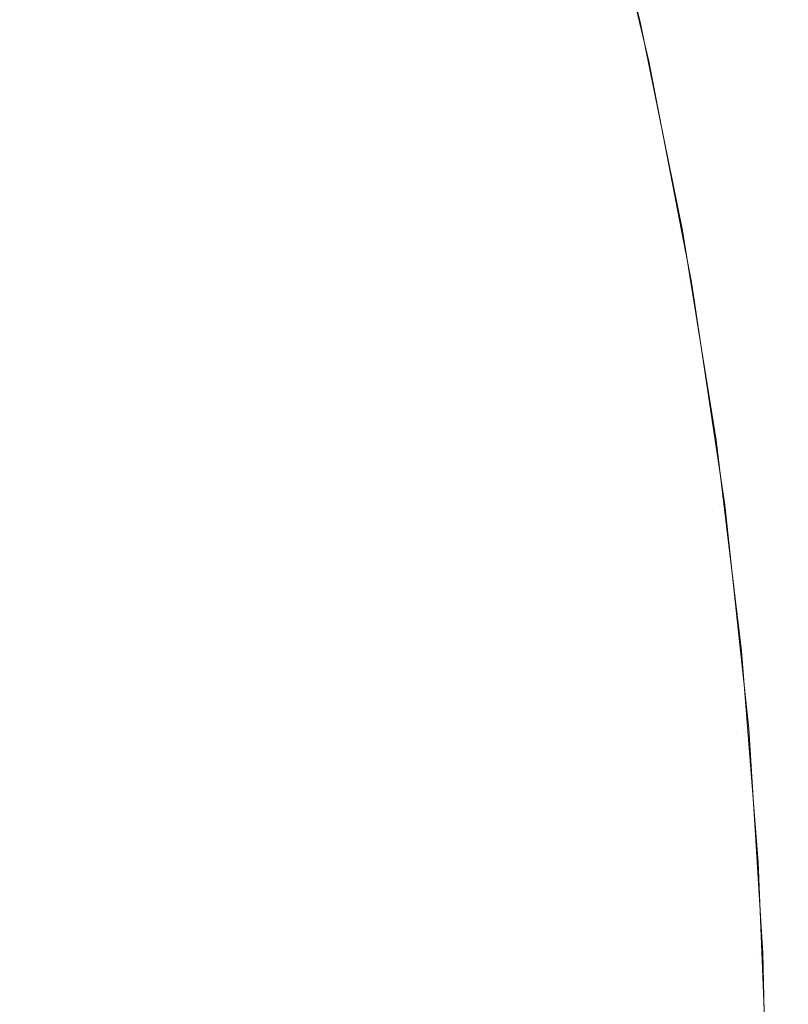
# Model space of a CAD drawing. Header units: centimetres. Extents: x -25.8 to 27.5, y 33.3 to 35.1.
# Tile 169 of 256: x -7.9071 to -7.8926, y 35.0434 to 35.062. Entities that reach past the tile are written whole.
import ezdxf

# ---------------------------------------------------------------- set-up
doc = ezdxf.new("R2010")
doc.units = ezdxf.units.CM
doc.header["$LTSCALE"] = 2.54
doc.layers.add('Lucido design-1', color=7, linetype='Continuous')

# ---------------------------------------------------------------- blocks, each defined once
blk = doc.blocks.new('Gruppo-6-1')
at = {"color": 7, "linetype": 'Continuous', "lineweight": 9}
for points, invisible_edges in [([(-7.896187, 35.06531, 329.886121), (-7.896322, 35.065825, 330.086121), (-7.895367, 35.061922, 330.086121)], 9), ([(-7.896322, 35.065825, 330.086121), (-7.896229, 35.065825, 330.090508), (-7.895275, 35.061922, 330.090468), (-7.895367, 35.061922, 330.086121)], 7), ([(-7.896187, 35.06531, 305.919358), (-7.896322, 35.065825, 306.119358), (-7.895367, 35.061922, 306.119358)], 9), ([(-7.896322, 35.065825, 306.119358), (-7.896224, 35.065825, 306.123867), (-7.89527, 35.061922, 306.123825), (-7.895367, 35.061922, 306.119358)], 7), ([(-7.896229, 35.065825, 330.090508), (-7.89595, 35.065825, 330.094887), (-7.894998, 35.061922, 330.094806), (-7.895275, 35.061922, 330.090468)], 15), ([(-7.896224, 35.065825, 306.123867), (-7.895929, 35.065825, 306.128367), (-7.894978, 35.061922, 306.128284), (-7.89527, 35.061922, 306.123825)], 15), ([(-7.89595, 35.065825, 330.094887), (-7.895485, 35.065825, 330.09925), (-7.894538, 35.061922, 330.099129), (-7.894998, 35.061922, 330.094806)], 15), ([(-7.895929, 35.065825, 306.128367), (-7.895438, 35.065825, 306.13285), (-7.894491, 35.061922, 306.132725), (-7.894978, 35.061922, 306.128284)], 15), ([(-7.895485, 35.065825, 330.09925), (-7.894836, 35.065825, 330.10359), (-7.893894, 35.061922, 330.103428), (-7.894538, 35.061922, 330.099129)], 15), ([(-7.895438, 35.065825, 306.13285), (-7.894752, 35.065825, 306.137307), (-7.893812, 35.061922, 306.137141), (-7.894491, 35.061922, 306.132725)], 15), ([(-7.894836, 35.065825, 330.10359), (-7.894002, 35.065825, 330.107898), (-7.893069, 35.061922, 330.107697), (-7.893894, 35.061922, 330.103428)], 15), ([(-7.894752, 35.065825, 306.137307), (-7.893872, 35.065825, 306.14173), (-7.89294, 35.061922, 306.141523), (-7.893812, 35.061922, 306.137141)], 15), ([(-7.894002, 35.065825, 330.107898), (-7.892987, 35.065825, 330.112167), (-7.892063, 35.061922, 330.111926), (-7.893069, 35.061922, 330.107697)], 15), ([(-7.893872, 35.065825, 306.14173), (-7.8928, 35.065825, 306.146111), (-7.891878, 35.061922, 306.145863), (-7.89294, 35.061922, 306.141523)], 15), ([(-7.892987, 35.065825, 330.112167), (-7.891792, 35.065825, 330.116388), (-7.890879, 35.061922, 330.116109), (-7.892063, 35.061922, 330.111926)], 15), ([(-7.8928, 35.065825, 306.146111), (-7.891538, 35.065825, 306.15044), (-7.890628, 35.061922, 306.150153), (-7.891878, 35.061922, 306.145863)], 15), ([(-25.69296, 35.065276, 330.582904), (-25.69296, 35.061753, 330.583739), (27.40704, 35.061753, 330.583739), (27.40704, 35.065276, 330.582904)], 10), ([(-25.69296, 35.065276, 306.61614), (-25.69296, 35.061753, 306.616976), (27.40704, 35.061753, 306.616976), (27.40704, 35.065276, 306.61614)], 10), ([(-7.896279, 35.065286, 329.881762), (-7.895297, 35.06116, 329.881762), (-7.895558, 35.061104, 329.877629), (-7.896536, 35.065219, 329.877629)], 15), ([(-7.896279, 35.065286, 305.914999), (-7.895297, 35.06116, 305.914999), (-7.895558, 35.061104, 305.910866), (-7.896536, 35.065219, 305.910866)], 15), ([(-7.895297, 35.06116, 329.881762), (-7.896279, 35.065286, 329.881762), (-7.896187, 35.06531, 329.886121), (-7.89538, 35.061919, 329.886121)], 11), ([(-7.895297, 35.06116, 305.914999), (-7.896279, 35.065286, 305.914999), (-7.896187, 35.06531, 305.919358), (-7.89538, 35.061919, 305.919358)], 11), ([(-7.895367, 35.061922, 330.086121), (-7.89538, 35.061919, 329.886121), (-7.896187, 35.06531, 329.886121)], 9), ([(-7.895367, 35.061922, 306.119358), (-7.89538, 35.061919, 305.919358), (-7.896187, 35.06531, 305.919358)], 9), ([(-7.896959, 35.065109, 329.873515), (-7.895984, 35.061012, 329.873515), (-7.896577, 35.060884, 329.869425), (-7.897545, 35.064956, 329.869425)], 15), ([(-7.896959, 35.065109, 305.906752), (-7.895984, 35.061012, 305.906752), (-7.896577, 35.060884, 305.902662), (-7.897545, 35.064956, 305.902662)], 15), ([(-7.896536, 35.065219, 329.877629), (-7.895558, 35.061104, 329.877629), (-7.895984, 35.061012, 329.873515), (-7.896959, 35.065109, 329.873515)], 15), ([(-7.896536, 35.065219, 305.910866), (-7.895558, 35.061104, 305.910866), (-7.895984, 35.061012, 305.906752), (-7.896959, 35.065109, 305.906752)], 15), ([(-7.897545, 35.064956, 329.869425), (-7.896577, 35.060884, 329.869425), (-7.897333, 35.060721, 329.865368), (-7.898294, 35.064761, 329.865368)], 15), ([(-7.897545, 35.064956, 305.902662), (-7.896577, 35.060884, 305.902662), (-7.897333, 35.060721, 305.898605), (-7.898294, 35.064761, 305.898605)], 15), ([(-7.898294, 35.064761, 329.865368), (-7.897333, 35.060721, 329.865368), (-7.898251, 35.060523, 329.86135), (-7.899203, 35.064524, 329.86135)], 15), ([(-7.898294, 35.064761, 305.898605), (-7.897333, 35.060721, 305.898605), (-7.898251, 35.060523, 305.894587), (-7.899203, 35.064524, 305.894587)], 15), ([(-7.899203, 35.064524, 329.86135), (-7.898251, 35.060523, 329.86135), (-7.89933, 35.060291, 329.857377), (-7.900271, 35.064246, 329.857377)], 15), ([(-7.899203, 35.064524, 305.894587), (-7.898251, 35.060523, 305.894587), (-7.89933, 35.060291, 305.890614), (-7.900271, 35.064246, 305.890614)], 15), ([(-7.900271, 35.064246, 329.857377), (-7.89933, 35.060291, 329.857377), (-7.900567, 35.060024, 329.853456), (-7.901495, 35.063928, 329.853456)], 15), ([(-7.900271, 35.064246, 305.890614), (-7.89933, 35.060291, 305.890614), (-7.900567, 35.060024, 305.886693), (-7.901495, 35.063928, 305.886693)], 15), ([(-7.901495, 35.063928, 329.853456), (-7.900567, 35.060024, 329.853456), (-7.901959, 35.059724, 329.849594), (-7.902874, 35.063569, 329.849594)], 15), ([(-7.901495, 35.063928, 305.886693), (-7.900567, 35.060024, 305.886693), (-7.901959, 35.059724, 305.882831), (-7.902874, 35.063569, 305.882831)], 15), ([(-7.902874, 35.063569, 329.849594), (-7.901959, 35.059724, 329.849594), (-7.903504, 35.059391, 329.845798), (-7.904403, 35.06317, 329.845798)], 15), ([(-7.902874, 35.063569, 305.882831), (-7.901959, 35.059724, 305.882831), (-7.903504, 35.059391, 305.879035), (-7.904403, 35.06317, 305.879035)], 15), ([(-7.904403, 35.06317, 329.845798), (-7.903504, 35.059391, 329.845798), (-7.905199, 35.059026, 329.842072), (-7.906081, 35.062734, 329.842072)], 15), ([(-7.904403, 35.06317, 305.879035), (-7.903504, 35.059391, 305.879035), (-7.905199, 35.059026, 305.875309), (-7.906081, 35.062734, 305.875309)], 15), ([(-7.906081, 35.062734, 329.842072), (-7.905199, 35.059026, 329.842072), (-7.907041, 35.058629, 329.838425), (-7.907904, 35.062259, 329.838425)], 15), ([(-7.906081, 35.062734, 305.875309), (-7.905199, 35.059026, 305.875309), (-7.907041, 35.058629, 305.871662), (-7.907904, 35.062259, 305.871662)], 15), ([(-7.907904, 35.062259, 329.838425), (-7.907041, 35.058629, 329.838425), (-7.909025, 35.058201, 329.83486), (-7.909868, 35.061747, 329.83486)], 15), ([(-7.907904, 35.062259, 305.871662), (-7.907041, 35.058629, 305.871662), (-7.909025, 35.058201, 305.868097), (-7.909868, 35.061747, 305.868097)], 15), ([(-7.895204, 35.06118, 329.886121), (-7.89538, 35.061919, 329.886121), (-7.895367, 35.061922, 330.086121)], 10), ([(-7.895204, 35.06118, 305.919358), (-7.89538, 35.061919, 305.919358), (-7.895367, 35.061922, 306.119358)], 10), ([(-7.89538, 35.061919, 329.886121), (-7.895204, 35.06118, 329.886121), (-7.895297, 35.06116, 329.881762)], 10), ([(-7.89538, 35.061919, 305.919358), (-7.895204, 35.06118, 305.919358), (-7.895297, 35.06116, 305.914999)], 10), ([(-7.895204, 35.06118, 329.886121), (-7.895367, 35.061922, 330.086121), (-7.894571, 35.057989, 330.086121)], 9), ([(-7.895367, 35.061922, 330.086121), (-7.895275, 35.061922, 330.090468), (-7.894479, 35.057989, 330.090434), (-7.894571, 35.057989, 330.086121)], 7), ([(-7.895204, 35.06118, 305.919358), (-7.895367, 35.061922, 306.119358), (-7.894571, 35.057989, 306.119358)], 9), ([(-7.895367, 35.061922, 306.119358), (-7.89527, 35.061922, 306.123825), (-7.894474, 35.057989, 306.123791), (-7.894571, 35.057989, 306.119358)], 7), ([(-7.895275, 35.061922, 330.090468), (-7.894998, 35.061922, 330.094806), (-7.894205, 35.057989, 330.094739), (-7.894479, 35.057989, 330.090434)], 15), ([(-7.89527, 35.061922, 306.123825), (-7.894978, 35.061922, 306.128284), (-7.894184, 35.057989, 306.128214), (-7.894474, 35.057989, 306.123791)], 15), ([(-7.894998, 35.061922, 330.094806), (-7.894538, 35.061922, 330.099129), (-7.893748, 35.057989, 330.099028), (-7.894205, 35.057989, 330.094739)], 15), ([(-7.894978, 35.061922, 306.128284), (-7.894491, 35.061922, 306.132725), (-7.893702, 35.057989, 306.132621), (-7.894184, 35.057989, 306.128214)], 15), ([(-7.894538, 35.061922, 330.099129), (-7.893894, 35.061922, 330.103428), (-7.893109, 35.057989, 330.103294), (-7.893748, 35.057989, 330.099028)], 15), ([(-7.894491, 35.061922, 306.132725), (-7.893812, 35.061922, 306.137141), (-7.893027, 35.057989, 306.137003), (-7.893702, 35.057989, 306.132621)], 15), ([(-7.893894, 35.061922, 330.103428), (-7.893069, 35.061922, 330.107697), (-7.89229, 35.057989, 330.107529), (-7.893109, 35.057989, 330.103294)], 15), ([(-7.893812, 35.061922, 306.137141), (-7.89294, 35.061922, 306.141523), (-7.892162, 35.057989, 306.141351), (-7.893027, 35.057989, 306.137003)], 15), ([(-7.893069, 35.061922, 330.107697), (-7.892063, 35.061922, 330.111926), (-7.891292, 35.057989, 330.111725), (-7.89229, 35.057989, 330.107529)], 15), ([(-7.89294, 35.061922, 306.141523), (-7.891878, 35.061922, 306.145863), (-7.891109, 35.057989, 306.145657), (-7.892162, 35.057989, 306.141351)], 15), ([(27.40704, 35.061101, 330.583894), (27.40704, 35.061753, 330.583739), (-25.69296, 35.061753, 330.583739), (-25.69296, 35.061101, 330.583894)], 10), ([(27.40704, 35.061101, 306.617131), (27.40704, 35.061753, 306.616976), (-25.69296, 35.061753, 306.616976), (-25.69296, 35.061101, 306.617131)], 10), ([(-7.894492, 35.056996, 329.881762), (-7.895297, 35.06116, 329.881762), (-7.895204, 35.06118, 329.886121), (-7.894587, 35.057985, 329.886121)], 11), ([(-7.894492, 35.056996, 305.914999), (-7.895297, 35.06116, 305.914999), (-7.895204, 35.06118, 305.919358), (-7.894587, 35.057985, 305.919358)], 11), ([(-7.894571, 35.057989, 330.086121), (-7.894587, 35.057985, 329.886121), (-7.895204, 35.06118, 329.886121)], 9), ([(-7.894571, 35.057989, 306.119358), (-7.894587, 35.057985, 305.919358), (-7.895204, 35.06118, 305.919358)], 9), ([(-25.69296, 35.061101, 330.583894), (-25.69296, 35.057475, 330.584591), (27.40704, 35.057475, 330.584591), (27.40704, 35.061101, 330.583894)], 10), ([(-25.69296, 35.061101, 306.617131), (-25.69296, 35.057475, 306.617828), (27.40704, 35.057475, 306.617828), (27.40704, 35.061101, 306.617131)], 10), ([(-7.895984, 35.061012, 329.873515), (-7.895185, 35.056877, 329.873515), (-7.895782, 35.056775, 329.869425), (-7.896577, 35.060884, 329.869425)], 15), ([(-7.895984, 35.061012, 305.906752), (-7.895185, 35.056877, 305.906752), (-7.895782, 35.056775, 305.902662), (-7.896577, 35.060884, 305.902662)], 15), ([(-7.895558, 35.061104, 329.877629), (-7.894754, 35.056951, 329.877629), (-7.895185, 35.056877, 329.873515), (-7.895984, 35.061012, 329.873515)], 15), ([(-7.895558, 35.061104, 305.910866), (-7.894754, 35.056951, 305.910866), (-7.895185, 35.056877, 305.906752), (-7.895984, 35.061012, 305.906752)], 15), ([(-7.895297, 35.06116, 329.881762), (-7.894492, 35.056996, 329.881762), (-7.894754, 35.056951, 329.877629), (-7.895558, 35.061104, 329.877629)], 15), ([(-7.895297, 35.06116, 305.914999), (-7.894492, 35.056996, 305.914999), (-7.894754, 35.056951, 305.910866), (-7.895558, 35.061104, 305.910866)], 15), ([(-7.896577, 35.060884, 329.869425), (-7.895782, 35.056775, 329.869425), (-7.896544, 35.056644, 329.865368), (-7.897333, 35.060721, 329.865368)], 15), ([(-7.896577, 35.060884, 305.902662), (-7.895782, 35.056775, 305.902662), (-7.896544, 35.056644, 305.898605), (-7.897333, 35.060721, 305.898605)], 15), ([(-7.897333, 35.060721, 329.865368), (-7.896544, 35.056644, 329.865368), (-7.89747, 35.056485, 329.86135), (-7.898251, 35.060523, 329.86135)], 15), ([(-7.897333, 35.060721, 305.898605), (-7.896544, 35.056644, 305.898605), (-7.89747, 35.056485, 305.894587), (-7.898251, 35.060523, 305.894587)], 15), ([(-7.898251, 35.060523, 329.86135), (-7.89747, 35.056485, 329.86135), (-7.898558, 35.056299, 329.857377), (-7.89933, 35.060291, 329.857377)], 15), ([(-7.898251, 35.060523, 305.894587), (-7.89747, 35.056485, 305.894587), (-7.898558, 35.056299, 305.890614), (-7.89933, 35.060291, 305.890614)], 15), ([(-7.89933, 35.060291, 329.857377), (-7.898558, 35.056299, 329.857377), (-7.899805, 35.056085, 329.853456), (-7.900567, 35.060024, 329.853456)], 15), ([(-7.89933, 35.060291, 305.890614), (-7.898558, 35.056299, 305.890614), (-7.899805, 35.056085, 305.886693), (-7.900567, 35.060024, 305.886693)], 15), ([(-7.900567, 35.060024, 329.853456), (-7.899805, 35.056085, 329.853456), (-7.901209, 35.055844, 329.849594), (-7.901959, 35.059724, 329.849594)], 15), ([(-7.900567, 35.060024, 305.886693), (-7.899805, 35.056085, 305.886693), (-7.901209, 35.055844, 305.882831), (-7.901959, 35.059724, 305.882831)], 15), ([(-7.901959, 35.059724, 329.849594), (-7.901209, 35.055844, 329.849594), (-7.902767, 35.055577, 329.845798), (-7.903504, 35.059391, 329.845798)], 15), ([(-7.901959, 35.059724, 305.882831), (-7.901209, 35.055844, 305.882831), (-7.902767, 35.055577, 305.879035), (-7.903504, 35.059391, 305.879035)], 15), ([(-7.903504, 35.059391, 329.845798), (-7.902767, 35.055577, 329.845798), (-7.904476, 35.055284, 329.842072), (-7.905199, 35.059026, 329.842072)], 15), ([(-7.903504, 35.059391, 305.879035), (-7.902767, 35.055577, 305.879035), (-7.904476, 35.055284, 305.875309), (-7.905199, 35.059026, 305.875309)], 15), ([(-7.905199, 35.059026, 329.842072), (-7.904476, 35.055284, 329.842072), (-7.906332, 35.054966, 329.838425), (-7.907041, 35.058629, 329.838425)], 15), ([(-7.905199, 35.059026, 305.875309), (-7.904476, 35.055284, 305.875309), (-7.906332, 35.054966, 305.871662), (-7.907041, 35.058629, 305.871662)], 15), ([(-7.907041, 35.058629, 329.838425), (-7.906332, 35.054966, 329.838425), (-7.908333, 35.054623, 329.83486), (-7.909025, 35.058201, 329.83486)], 15), ([(-7.907041, 35.058629, 305.871662), (-7.906332, 35.054966, 305.871662), (-7.908333, 35.054623, 305.868097), (-7.909025, 35.058201, 305.868097)], 15), ([(-7.894398, 35.057012, 329.886121), (-7.894587, 35.057985, 329.886121), (-7.894571, 35.057989, 330.086121)], 10), ([(-7.894398, 35.057012, 305.919358), (-7.894587, 35.057985, 305.919358), (-7.894571, 35.057989, 306.119358)], 10), ([(-7.894587, 35.057985, 329.886121), (-7.894398, 35.057012, 329.886121), (-7.894492, 35.056996, 329.881762)], 10), ([(-7.894587, 35.057985, 305.919358), (-7.894398, 35.057012, 305.919358), (-7.894492, 35.056996, 305.914999)], 10), ([(-7.894398, 35.057012, 329.886121), (-7.894571, 35.057989, 330.086121), (-7.893933, 35.054031, 330.086121)], 9), ([(-7.894571, 35.057989, 330.086121), (-7.894479, 35.057989, 330.090434), (-7.893842, 35.054031, 330.090407), (-7.893933, 35.054031, 330.086121)], 7), ([(-7.894398, 35.057012, 305.919358), (-7.894571, 35.057989, 306.119358), (-7.893933, 35.054031, 306.119358)], 9), ([(-7.894571, 35.057989, 306.119358), (-7.894474, 35.057989, 306.123791), (-7.893837, 35.054031, 306.123763), (-7.893933, 35.054031, 306.119358)], 7), ([(-7.894479, 35.057989, 330.090434), (-7.894205, 35.057989, 330.094739), (-7.89357, 35.054031, 330.094685), (-7.893842, 35.054031, 330.090407)], 15), ([(-7.894474, 35.057989, 306.123791), (-7.894184, 35.057989, 306.128214), (-7.893549, 35.054031, 306.128159), (-7.893837, 35.054031, 306.123763)], 15), ([(-7.894205, 35.057989, 330.094739), (-7.893748, 35.057989, 330.099028), (-7.893116, 35.054031, 330.098947), (-7.89357, 35.054031, 330.094685)], 15), ([(-7.894184, 35.057989, 306.128214), (-7.893702, 35.057989, 306.132621), (-7.89307, 35.054031, 306.132538), (-7.893549, 35.054031, 306.128159)], 15), ([(-7.893748, 35.057989, 330.099028), (-7.893109, 35.057989, 330.103294), (-7.892481, 35.054031, 330.103186), (-7.893116, 35.054031, 330.098947)], 15), ([(-7.893702, 35.057989, 306.132621), (-7.893027, 35.057989, 306.137003), (-7.892399, 35.054031, 306.136892), (-7.89307, 35.054031, 306.132538)], 15), ([(-7.893109, 35.057989, 330.103294), (-7.89229, 35.057989, 330.107529), (-7.891667, 35.054031, 330.107394), (-7.892481, 35.054031, 330.103186)], 15), ([(-7.893027, 35.057989, 306.137003), (-7.892162, 35.057989, 306.141351), (-7.89154, 35.054031, 306.141213), (-7.892399, 35.054031, 306.136892)], 15), ([(27.40704, 35.05688, 330.584706), (27.40704, 35.057475, 330.584591), (-25.69296, 35.057475, 330.584591), (-25.69296, 35.05688, 330.584706)], 10), ([(27.40704, 35.05688, 306.617943), (27.40704, 35.057475, 306.617828), (-25.69296, 35.057475, 306.617828), (-25.69296, 35.05688, 306.617943)], 10), ([(-7.894754, 35.056951, 329.877629), (-7.894128, 35.052768, 329.877629), (-7.894561, 35.052712, 329.873515), (-7.895185, 35.056877, 329.873515)], 15), ([(-7.894754, 35.056951, 305.910866), (-7.894128, 35.052768, 305.910866), (-7.894561, 35.052712, 305.906752), (-7.895185, 35.056877, 305.906752)], 15), ([(-7.894492, 35.056996, 329.881762), (-7.893864, 35.052802, 329.881762), (-7.894128, 35.052768, 329.877629), (-7.894754, 35.056951, 329.877629)], 15), ([(-7.894492, 35.056996, 305.914999), (-7.893864, 35.052802, 305.914999), (-7.894128, 35.052768, 305.910866), (-7.894754, 35.056951, 305.910866)], 15), ([(-7.893864, 35.052802, 329.881762), (-7.894492, 35.056996, 329.881762), (-7.894398, 35.057012, 329.886121), (-7.893952, 35.054029, 329.886121)], 11), ([(-7.893864, 35.052802, 305.914999), (-7.894492, 35.056996, 305.914999), (-7.894398, 35.057012, 305.919358), (-7.893952, 35.054029, 305.919358)], 11), ([(-7.893933, 35.054031, 330.086121), (-7.893952, 35.054029, 329.886121), (-7.894398, 35.057012, 329.886121)], 9), ([(-7.893933, 35.054031, 306.119358), (-7.893952, 35.054029, 305.919358), (-7.894398, 35.057012, 305.919358)], 9), ([(-25.69296, 35.05688, 330.584706), (-25.69296, 35.053163, 330.585256), (27.40704, 35.053163, 330.585256), (27.40704, 35.05688, 330.584706)], 10), ([(-25.69296, 35.05688, 306.617943), (-25.69296, 35.053163, 306.618493), (27.40704, 35.053163, 306.618493), (27.40704, 35.05688, 306.617943)], 10), ([(-7.895782, 35.056775, 329.869425), (-7.895162, 35.052636, 329.869425), (-7.89593, 35.052537, 329.865368), (-7.896544, 35.056644, 329.865368)], 15), ([(-7.895782, 35.056775, 305.902662), (-7.895162, 35.052636, 305.902662), (-7.89593, 35.052537, 305.898605), (-7.896544, 35.056644, 305.898605)], 15), ([(-7.895185, 35.056877, 329.873515), (-7.894561, 35.052712, 329.873515), (-7.895162, 35.052636, 329.869425), (-7.895782, 35.056775, 329.869425)], 15), ([(-7.895185, 35.056877, 305.906752), (-7.894561, 35.052712, 305.906752), (-7.895162, 35.052636, 305.902662), (-7.895782, 35.056775, 305.902662)], 15), ([(-7.896544, 35.056644, 329.865368), (-7.89593, 35.052537, 329.865368), (-7.896861, 35.052418, 329.86135), (-7.89747, 35.056485, 329.86135)], 15), ([(-7.896544, 35.056644, 305.898605), (-7.89593, 35.052537, 305.898605), (-7.896861, 35.052418, 305.894587), (-7.89747, 35.056485, 305.894587)], 15), ([(-7.89747, 35.056485, 329.86135), (-7.896861, 35.052418, 329.86135), (-7.897956, 35.052278, 329.857377), (-7.898558, 35.056299, 329.857377)], 15), ([(-7.89747, 35.056485, 305.894587), (-7.896861, 35.052418, 305.894587), (-7.897956, 35.052278, 305.890614), (-7.898558, 35.056299, 305.890614)], 15), ([(-7.898558, 35.056299, 329.857377), (-7.897956, 35.052278, 329.857377), (-7.899211, 35.052117, 329.853456), (-7.899805, 35.056085, 329.853456)], 15), ([(-7.898558, 35.056299, 305.890614), (-7.897956, 35.052278, 305.890614), (-7.899211, 35.052117, 305.886693), (-7.899805, 35.056085, 305.886693)], 15), ([(-7.899805, 35.056085, 329.853456), (-7.899211, 35.052117, 329.853456), (-7.900624, 35.051936, 329.849594), (-7.901209, 35.055844, 329.849594)], 15), ([(-7.899805, 35.056085, 305.886693), (-7.899211, 35.052117, 305.886693), (-7.900624, 35.051936, 305.882831), (-7.901209, 35.055844, 305.882831)], 15), ([(-7.901209, 35.055844, 329.849594), (-7.900624, 35.051936, 329.849594), (-7.902192, 35.051735, 329.845798), (-7.902767, 35.055577, 329.845798)], 15), ([(-7.901209, 35.055844, 305.882831), (-7.900624, 35.051936, 305.882831), (-7.902192, 35.051735, 305.879035), (-7.902767, 35.055577, 305.879035)], 15), ([(-7.902767, 35.055577, 329.845798), (-7.902192, 35.051735, 329.845798), (-7.903911, 35.051515, 329.842072), (-7.904476, 35.055284, 329.842072)], 15), ([(-7.902767, 35.055577, 305.879035), (-7.902192, 35.051735, 305.879035), (-7.903911, 35.051515, 305.875309), (-7.904476, 35.055284, 305.875309)], 15), ([(-7.904476, 35.055284, 329.842072), (-7.903911, 35.051515, 329.842072), (-7.90578, 35.051276, 329.838425), (-7.906332, 35.054966, 329.838425)], 15), ([(-7.904476, 35.055284, 305.875309), (-7.903911, 35.051515, 305.875309), (-7.90578, 35.051276, 305.871662), (-7.906332, 35.054966, 305.871662)], 15), ([(-7.906332, 35.054966, 329.838425), (-7.90578, 35.051276, 329.838425), (-7.907793, 35.051018, 329.83486), (-7.908333, 35.054623, 329.83486)], 15), ([(-7.906332, 35.054966, 305.871662), (-7.90578, 35.051276, 305.871662), (-7.907793, 35.051018, 305.868097), (-7.908333, 35.054623, 305.868097)], 15), ([(-7.89377, 35.052814, 329.886121), (-7.893952, 35.054029, 329.886121), (-7.893933, 35.054031, 330.086121)], 10), ([(-7.89377, 35.052814, 305.919358), (-7.893952, 35.054029, 305.919358), (-7.893933, 35.054031, 306.119358)], 10), ([(-7.893952, 35.054029, 329.886121), (-7.89377, 35.052814, 329.886121), (-7.893864, 35.052802, 329.881762)], 10), ([(-7.893952, 35.054029, 305.919358), (-7.89377, 35.052814, 305.919358), (-7.893864, 35.052802, 305.914999)], 10), ([(-7.89377, 35.052814, 329.886121), (-7.893933, 35.054031, 330.086121), (-7.893456, 35.050057, 330.086121)], 9), ([(-7.893933, 35.054031, 330.086121), (-7.893842, 35.054031, 330.090407), (-7.893365, 35.050057, 330.090387), (-7.893456, 35.050057, 330.086121)], 7), ([(-7.89377, 35.052814, 305.919358), (-7.893933, 35.054031, 306.119358), (-7.893456, 35.050057, 306.119358)], 9), ([(-7.893933, 35.054031, 306.119358), (-7.893837, 35.054031, 306.123763), (-7.89336, 35.050057, 306.123742), (-7.893456, 35.050057, 306.119358)], 7), ([(-7.893842, 35.054031, 330.090407), (-7.89357, 35.054031, 330.094685), (-7.893094, 35.050057, 330.094644), (-7.893365, 35.050057, 330.090387)], 15), ([(-7.893837, 35.054031, 306.123763), (-7.893549, 35.054031, 306.128159), (-7.893073, 35.050057, 306.128117), (-7.89336, 35.050057, 306.123742)], 15), ([(-7.89357, 35.054031, 330.094685), (-7.893116, 35.054031, 330.098947), (-7.892642, 35.050057, 330.098886), (-7.893094, 35.050057, 330.094644)], 15), ([(-7.893549, 35.054031, 306.128159), (-7.89307, 35.054031, 306.132538), (-7.892596, 35.050057, 306.132476), (-7.893073, 35.050057, 306.128117)], 15), ([(-7.893116, 35.054031, 330.098947), (-7.892481, 35.054031, 330.103186), (-7.89201, 35.050057, 330.103105), (-7.892642, 35.050057, 330.098886)], 15), ([(-7.89307, 35.054031, 306.132538), (-7.892399, 35.054031, 306.136892), (-7.891929, 35.050057, 306.136809), (-7.892596, 35.050057, 306.132476)], 15), ([(27.40704, 35.052621, 330.585336), (27.40704, 35.053163, 330.585256), (-25.69296, 35.053163, 330.585256), (-25.69296, 35.052621, 330.585336)], 10), ([(27.40704, 35.052621, 306.618573), (27.40704, 35.053163, 306.618493), (-25.69296, 35.053163, 306.618493), (-25.69296, 35.052621, 306.618573)], 10), ([(-7.893415, 35.048585, 329.881762), (-7.893864, 35.052802, 329.881762), (-7.89377, 35.052814, 329.886121), (-7.893476, 35.050055, 329.886121)], 11), ([(-7.893415, 35.048585, 305.914999), (-7.893864, 35.052802, 305.914999), (-7.89377, 35.052814, 305.919358), (-7.893476, 35.050055, 305.919358)], 11), ([(-7.893456, 35.050057, 330.086121), (-7.893476, 35.050055, 329.886121), (-7.89377, 35.052814, 329.886121)], 9), ([(-7.893456, 35.050057, 306.119358), (-7.893476, 35.050055, 305.919358), (-7.89377, 35.052814, 305.919358)], 9), ([(-25.69296, 35.052621, 330.585336), (-25.69296, 35.048827, 330.585731), (27.40704, 35.048827, 330.585731), (27.40704, 35.052621, 330.585336)], 10), ([(-25.69296, 35.052621, 306.618573), (-25.69296, 35.048827, 306.618968), (27.40704, 35.048827, 306.618968), (27.40704, 35.052621, 306.618573)], 10), ([(-7.895162, 35.052636, 329.869425), (-7.894719, 35.048474, 329.869425), (-7.89549, 35.048408, 329.865368), (-7.89593, 35.052537, 329.865368)], 15), ([(-7.895162, 35.052636, 305.902662), (-7.894719, 35.048474, 305.902662), (-7.89549, 35.048408, 305.898605), (-7.89593, 35.052537, 305.898605)], 15), ([(-7.894561, 35.052712, 329.873515), (-7.894115, 35.048525, 329.873515), (-7.894719, 35.048474, 329.869425), (-7.895162, 35.052636, 329.869425)], 15), ([(-7.894561, 35.052712, 305.906752), (-7.894115, 35.048525, 305.906752), (-7.894719, 35.048474, 305.902662), (-7.895162, 35.052636, 305.902662)], 15), ([(-7.894128, 35.052768, 329.877629), (-7.89368, 35.048562, 329.877629), (-7.894115, 35.048525, 329.873515), (-7.894561, 35.052712, 329.873515)], 15), ([(-7.894128, 35.052768, 305.910866), (-7.89368, 35.048562, 305.910866), (-7.894115, 35.048525, 305.906752), (-7.894561, 35.052712, 305.906752)], 15), ([(-7.893864, 35.052802, 329.881762), (-7.893415, 35.048585, 329.881762), (-7.89368, 35.048562, 329.877629), (-7.894128, 35.052768, 329.877629)], 15), ([(-7.893864, 35.052802, 305.914999), (-7.893415, 35.048585, 305.914999), (-7.89368, 35.048562, 305.910866), (-7.894128, 35.052768, 305.910866)], 15), ([(-7.89593, 35.052537, 329.865368), (-7.89549, 35.048408, 329.865368), (-7.896426, 35.048328, 329.86135), (-7.896861, 35.052418, 329.86135)], 15), ([(-7.89593, 35.052537, 305.898605), (-7.89549, 35.048408, 305.898605), (-7.896426, 35.048328, 305.894587), (-7.896861, 35.052418, 305.894587)], 15), ([(-7.897956, 35.052278, 329.857377), (-7.897525, 35.048235, 329.857377), (-7.898786, 35.048127, 329.853456), (-7.899211, 35.052117, 329.853456)], 15), ([(-7.897956, 35.052278, 305.890614), (-7.897525, 35.048235, 305.890614), (-7.898786, 35.048127, 305.886693), (-7.899211, 35.052117, 305.886693)], 15), ([(-7.896861, 35.052418, 329.86135), (-7.896426, 35.048328, 329.86135), (-7.897525, 35.048235, 329.857377), (-7.897956, 35.052278, 329.857377)], 15), ([(-7.896861, 35.052418, 305.894587), (-7.896426, 35.048328, 305.894587), (-7.897525, 35.048235, 305.890614), (-7.897956, 35.052278, 305.890614)], 15), ([(-7.899211, 35.052117, 329.853456), (-7.898786, 35.048127, 329.853456), (-7.900205, 35.048007, 329.849594), (-7.900624, 35.051936, 329.849594)], 15), ([(-7.899211, 35.052117, 305.886693), (-7.898786, 35.048127, 305.886693), (-7.900205, 35.048007, 305.882831), (-7.900624, 35.051936, 305.882831)], 15), ([(-7.900624, 35.051936, 329.849594), (-7.900205, 35.048007, 329.849594), (-7.90178, 35.047873, 329.845798), (-7.902192, 35.051735, 329.845798)], 15), ([(-7.900624, 35.051936, 305.882831), (-7.900205, 35.048007, 305.882831), (-7.90178, 35.047873, 305.879035), (-7.902192, 35.051735, 305.879035)], 15), ([(-7.902192, 35.051735, 329.845798), (-7.90178, 35.047873, 329.845798), (-7.903508, 35.047726, 329.842072), (-7.903911, 35.051515, 329.842072)], 15), ([(-7.902192, 35.051735, 305.879035), (-7.90178, 35.047873, 305.879035), (-7.903508, 35.047726, 305.875309), (-7.903911, 35.051515, 305.875309)], 15), ([(-7.903911, 35.051515, 329.842072), (-7.903508, 35.047726, 329.842072), (-7.905385, 35.047566, 329.838425), (-7.90578, 35.051276, 329.838425)], 15), ([(-7.903911, 35.051515, 305.875309), (-7.903508, 35.047726, 305.875309), (-7.905385, 35.047566, 305.871662), (-7.90578, 35.051276, 305.871662)], 15), ([(-7.90578, 35.051276, 329.838425), (-7.905385, 35.047566, 329.838425), (-7.907407, 35.047394, 329.83486), (-7.907793, 35.051018, 329.83486)], 15), ([(-7.90578, 35.051276, 305.871662), (-7.905385, 35.047566, 305.871662), (-7.907407, 35.047394, 305.868097), (-7.907793, 35.051018, 305.868097)], 15), ([(-7.89332, 35.048593, 329.886121), (-7.893476, 35.050055, 329.886121), (-7.893456, 35.050057, 330.086121)], 10), ([(-7.89332, 35.048593, 305.919358), (-7.893476, 35.050055, 305.919358), (-7.893456, 35.050057, 306.119358)], 10), ([(-7.893476, 35.050055, 329.886121), (-7.89332, 35.048593, 329.886121), (-7.893415, 35.048585, 329.881762)], 10), ([(-7.893476, 35.050055, 305.919358), (-7.89332, 35.048593, 305.919358), (-7.893415, 35.048585, 305.914999)], 10), ([(-7.89332, 35.048593, 329.886121), (-7.893456, 35.050057, 330.086121), (-7.893138, 35.046073, 330.086121)], 9), ([(-7.893456, 35.050057, 330.086121), (-7.893365, 35.050057, 330.090387), (-7.893048, 35.046073, 330.090373), (-7.893138, 35.046073, 330.086121)], 7), ([(-7.89332, 35.048593, 305.919358), (-7.893456, 35.050057, 306.119358), (-7.893138, 35.046073, 306.119358)], 9), ([(-7.893456, 35.050057, 306.119358), (-7.89336, 35.050057, 306.123742), (-7.893042, 35.046073, 306.123728), (-7.893138, 35.046073, 306.119358)], 7), ([(-7.893365, 35.050057, 330.090387), (-7.893094, 35.050057, 330.094644), (-7.892777, 35.046073, 330.094617), (-7.893048, 35.046073, 330.090373)], 15), ([(-7.89336, 35.050057, 306.123742), (-7.893073, 35.050057, 306.128117), (-7.892757, 35.046073, 306.128089), (-7.893042, 35.046073, 306.123728)], 15), ([(-7.893094, 35.050057, 330.094644), (-7.892642, 35.050057, 330.098886), (-7.892326, 35.046073, 330.098846), (-7.892777, 35.046073, 330.094617)], 15), ([(-7.893073, 35.050057, 306.128117), (-7.892596, 35.050057, 306.132476), (-7.892281, 35.046073, 306.132434), (-7.892757, 35.046073, 306.128089)], 15), ([(-7.892642, 35.050057, 330.098886), (-7.89201, 35.050057, 330.103105), (-7.891697, 35.046073, 330.103052), (-7.892326, 35.046073, 330.098846)], 15), ([(-7.892596, 35.050057, 306.132476), (-7.891929, 35.050057, 306.136809), (-7.891616, 35.046073, 306.136754), (-7.892281, 35.046073, 306.132434)], 15), ([(27.40704, 35.048331, 330.585783), (27.40704, 35.048827, 330.585731), (-25.69296, 35.048827, 330.585731), (-25.69296, 35.048331, 330.585783)], 10), ([(27.40704, 35.048331, 306.61902), (27.40704, 35.048827, 306.618968), (-25.69296, 35.048827, 306.618968), (-25.69296, 35.048331, 306.61902)], 10), ([(-7.89368, 35.048562, 329.877629), (-7.893411, 35.044341, 329.877629), (-7.893847, 35.044322, 329.873515), (-7.894115, 35.048525, 329.873515)], 15), ([(-7.89368, 35.048562, 305.910866), (-7.893411, 35.044341, 305.910866), (-7.893847, 35.044322, 305.906752), (-7.894115, 35.048525, 305.906752)], 15), ([(-7.893415, 35.048585, 329.881762), (-7.893145, 35.044352, 329.881762), (-7.893411, 35.044341, 329.877629), (-7.89368, 35.048562, 329.877629)], 15), ([(-7.893415, 35.048585, 305.914999), (-7.893145, 35.044352, 305.914999), (-7.893411, 35.044341, 305.910866), (-7.89368, 35.048562, 305.910866)], 15), ([(-7.893145, 35.044352, 329.881762), (-7.893415, 35.048585, 329.881762), (-7.89332, 35.048593, 329.886121), (-7.893159, 35.046071, 329.886121)], 11), ([(-7.893145, 35.044352, 305.914999), (-7.893415, 35.048585, 305.914999), (-7.89332, 35.048593, 305.919358), (-7.893159, 35.046071, 305.919358)], 11), ([(-7.893138, 35.046073, 330.086121), (-7.893159, 35.046071, 329.886121), (-7.89332, 35.048593, 329.886121)], 9), ([(-7.893138, 35.046073, 306.119358), (-7.893159, 35.046071, 305.919358), (-7.89332, 35.048593, 305.919358)], 9), ([(-7.89549, 35.048408, 329.865368), (-7.895225, 35.044264, 329.865368), (-7.896164, 35.044224, 329.86135), (-7.896426, 35.048328, 329.86135)], 15), ([(-7.89549, 35.048408, 305.898605), (-7.895225, 35.044264, 305.898605), (-7.896164, 35.044224, 305.894587), (-7.896426, 35.048328, 305.894587)], 15), ([(-7.894719, 35.048474, 329.869425), (-7.894452, 35.044297, 329.869425), (-7.895225, 35.044264, 329.865368), (-7.89549, 35.048408, 329.865368)], 15), ([(-7.894719, 35.048474, 305.902662), (-7.894452, 35.044297, 305.902662), (-7.895225, 35.044264, 305.898605), (-7.89549, 35.048408, 305.898605)], 15), ([(-7.894115, 35.048525, 329.873515), (-7.893847, 35.044322, 329.873515), (-7.894452, 35.044297, 329.869425), (-7.894719, 35.048474, 329.869425)], 15), ([(-7.894115, 35.048525, 305.906752), (-7.893847, 35.044322, 305.906752), (-7.894452, 35.044297, 305.902662), (-7.894719, 35.048474, 305.902662)], 15), ([(-25.69296, 35.048331, 330.585783), (-25.69296, 35.044473, 330.586018), (27.40704, 35.044473, 330.586018), (27.40704, 35.048331, 330.585783)], 10), ([(-25.69296, 35.048331, 306.61902), (-25.69296, 35.044473, 306.619255), (27.40704, 35.044473, 306.619255), (27.40704, 35.048331, 306.61902)], 10), ([(-7.897525, 35.048235, 329.857377), (-7.897267, 35.044177, 329.857377), (-7.898531, 35.044123, 329.853456), (-7.898786, 35.048127, 329.853456)], 15), ([(-7.897525, 35.048235, 305.890614), (-7.897267, 35.044177, 305.890614), (-7.898531, 35.044123, 305.886693), (-7.898786, 35.048127, 305.886693)], 15), ([(-7.896426, 35.048328, 329.86135), (-7.896164, 35.044224, 329.86135), (-7.897267, 35.044177, 329.857377), (-7.897525, 35.048235, 329.857377)], 15), ([(-7.896426, 35.048328, 305.894587), (-7.896164, 35.044224, 305.894587), (-7.897267, 35.044177, 305.890614), (-7.897525, 35.048235, 305.890614)], 15), ([(-7.900205, 35.048007, 329.849594), (-7.899954, 35.044063, 329.849594), (-7.901533, 35.043996, 329.845798), (-7.90178, 35.047873, 329.845798)], 15), ([(-7.900205, 35.048007, 305.882831), (-7.899954, 35.044063, 305.882831), (-7.901533, 35.043996, 305.879035), (-7.90178, 35.047873, 305.879035)], 15), ([(-7.898786, 35.048127, 329.853456), (-7.898531, 35.044123, 329.853456), (-7.899954, 35.044063, 329.849594), (-7.900205, 35.048007, 329.849594)], 15), ([(-7.898786, 35.048127, 305.886693), (-7.898531, 35.044123, 305.886693), (-7.899954, 35.044063, 305.882831), (-7.900205, 35.048007, 305.882831)], 15), ([(-7.90178, 35.047873, 329.845798), (-7.901533, 35.043996, 329.845798), (-7.903265, 35.043922, 329.842072), (-7.903508, 35.047726, 329.842072)], 15), ([(-7.90178, 35.047873, 305.879035), (-7.901533, 35.043996, 305.879035), (-7.903265, 35.043922, 305.875309), (-7.903508, 35.047726, 305.875309)], 15), ([(-7.903508, 35.047726, 329.842072), (-7.903265, 35.043922, 329.842072), (-7.905147, 35.043842, 329.838425), (-7.905385, 35.047566, 329.838425)], 15), ([(-7.903508, 35.047726, 305.875309), (-7.903265, 35.043922, 305.875309), (-7.905147, 35.043842, 305.871662), (-7.905385, 35.047566, 305.871662)], 15), ([(-7.905385, 35.047566, 329.838425), (-7.905147, 35.043842, 329.838425), (-7.907175, 35.043756, 329.83486), (-7.907407, 35.047394, 329.83486)], 15), ([(-7.905385, 35.047566, 305.871662), (-7.905147, 35.043842, 305.871662), (-7.907175, 35.043756, 305.868097), (-7.907407, 35.047394, 305.868097)], 15), ([(-7.89305, 35.044356, 329.886121), (-7.893159, 35.046071, 329.886121), (-7.893138, 35.046073, 330.086121)], 10), ([(-7.89305, 35.044356, 305.919358), (-7.893159, 35.046071, 305.919358), (-7.893138, 35.046073, 306.119358)], 10), ([(-7.893159, 35.046071, 329.886121), (-7.89305, 35.044356, 329.886121), (-7.893145, 35.044352, 329.881762)], 10), ([(-7.893159, 35.046071, 305.919358), (-7.89305, 35.044356, 305.919358), (-7.893145, 35.044352, 305.914999)], 10), ([(-7.89305, 35.044356, 329.886121), (-7.893138, 35.046073, 330.086121), (-7.892979, 35.042084, 330.086121)], 9), ([(-7.893138, 35.046073, 330.086121), (-7.893048, 35.046073, 330.090373), (-7.892889, 35.042084, 330.090366), (-7.892979, 35.042084, 330.086121)], 7), ([(-7.89305, 35.044356, 305.919358), (-7.893138, 35.046073, 306.119358), (-7.892979, 35.042084, 306.119358)], 9), ([(-7.893138, 35.046073, 306.119358), (-7.893042, 35.046073, 306.123728), (-7.892884, 35.042084, 306.123721), (-7.892979, 35.042084, 306.119358)], 7), ([(-7.893048, 35.046073, 330.090373), (-7.892777, 35.046073, 330.094617), (-7.892619, 35.042084, 330.094604), (-7.892889, 35.042084, 330.090366)], 15), ([(-7.893042, 35.046073, 306.123728), (-7.892757, 35.046073, 306.128089), (-7.892599, 35.042084, 306.128076), (-7.892884, 35.042084, 306.123721)], 15), ([(-7.892777, 35.046073, 330.094617), (-7.892326, 35.046073, 330.098846), (-7.892169, 35.042084, 330.098826), (-7.892619, 35.042084, 330.094604)], 15), ([(-7.892757, 35.046073, 306.128089), (-7.892281, 35.046073, 306.132434), (-7.892124, 35.042084, 306.132414), (-7.892599, 35.042084, 306.128076)], 15), ([(27.40704, 35.044028, 330.586045), (27.40704, 35.044473, 330.586018), (-25.69296, 35.044473, 330.586018), (-25.69296, 35.044028, 330.586045)], 10), ([(27.40704, 35.044028, 306.619282), (27.40704, 35.044473, 306.619255), (-25.69296, 35.044473, 306.619255), (-25.69296, 35.044028, 306.619282)], 10), ([(-7.895225, 35.044264, 329.865368), (-7.895137, 35.040112, 329.865368), (-7.896077, 35.040112, 329.86135), (-7.896164, 35.044224, 329.86135)], 13), ([(-7.895225, 35.044264, 305.898605), (-7.895137, 35.040112, 305.898605), (-7.896077, 35.040112, 305.894587), (-7.896164, 35.044224, 305.894587)], 13), ([(-7.894452, 35.044297, 329.869425), (-7.894364, 35.040112, 329.869425), (-7.895137, 35.040112, 329.865368), (-7.895225, 35.044264, 329.865368)], 13), ([(-7.894452, 35.044297, 305.902662), (-7.894364, 35.040112, 305.902662), (-7.895137, 35.040112, 305.898605), (-7.895225, 35.044264, 305.898605)], 13), ([(-7.893847, 35.044322, 329.873515), (-7.893758, 35.040112, 329.873515), (-7.894364, 35.040112, 329.869425), (-7.894452, 35.044297, 329.869425)], 13), ([(-7.893847, 35.044322, 305.906752), (-7.893758, 35.040112, 305.906752), (-7.894364, 35.040112, 305.902662), (-7.894452, 35.044297, 305.902662)], 13), ([(-7.893411, 35.044341, 329.877629), (-7.893321, 35.040112, 329.877629), (-7.893758, 35.040112, 329.873515), (-7.893847, 35.044322, 329.873515)], 13), ([(-7.893411, 35.044341, 305.910866), (-7.893321, 35.040112, 305.910866), (-7.893758, 35.040112, 305.906752), (-7.893847, 35.044322, 305.906752)], 13), ([(-7.893145, 35.044352, 329.881762), (-7.893055, 35.040112, 329.881762), (-7.893321, 35.040112, 329.877629), (-7.893411, 35.044341, 329.877629)], 13), ([(-7.893145, 35.044352, 305.914999), (-7.893055, 35.040112, 305.914999), (-7.893321, 35.040112, 305.910866), (-7.893411, 35.044341, 305.910866)], 13), ([(-7.893055, 35.040112, 329.881762), (-7.893145, 35.044352, 329.881762), (-7.89305, 35.044356, 329.886121), (-7.893002, 35.042084, 329.886121)], 11), ([(-7.893055, 35.040112, 305.914999), (-7.893145, 35.044352, 305.914999), (-7.89305, 35.044356, 305.919358), (-7.893002, 35.042084, 305.919358)], 11), ([(-7.892979, 35.042084, 330.086121), (-7.893002, 35.042084, 329.886121), (-7.89305, 35.044356, 329.886121)], 9), ([(-7.892979, 35.042084, 306.119358), (-7.893002, 35.042084, 305.919358), (-7.89305, 35.044356, 305.919358)], 9), ([(-7.898531, 35.044123, 329.853456), (-7.898446, 35.040112, 329.853456), (-7.89987, 35.040112, 329.849594), (-7.899954, 35.044063, 329.849594)], 13), ([(-7.898531, 35.044123, 305.886693), (-7.898446, 35.040112, 305.886693), (-7.89987, 35.040112, 305.882831), (-7.899954, 35.044063, 305.882831)], 13), ([(-7.897267, 35.044177, 329.857377), (-7.89718, 35.040112, 329.857377), (-7.898446, 35.040112, 329.853456), (-7.898531, 35.044123, 329.853456)], 13), ([(-7.897267, 35.044177, 305.890614), (-7.89718, 35.040112, 305.890614), (-7.898446, 35.040112, 305.886693), (-7.898531, 35.044123, 305.886693)], 13), ([(-7.896164, 35.044224, 329.86135), (-7.896077, 35.040112, 329.86135), (-7.89718, 35.040112, 329.857377), (-7.897267, 35.044177, 329.857377)], 13), ([(-7.896164, 35.044224, 305.894587), (-7.896077, 35.040112, 305.894587), (-7.89718, 35.040112, 305.890614), (-7.897267, 35.044177, 305.890614)], 13), ([(-25.69296, 35.044028, 330.586045), (-25.69296, 35.040112, 330.586121), (27.40704, 35.040112, 330.586121), (27.40704, 35.044028, 330.586045)], 8), ([(-25.69296, 35.044028, 306.619282), (-25.69296, 35.040112, 306.619358), (27.40704, 35.040112, 306.619358), (27.40704, 35.044028, 306.619282)], 8), ([(-7.903265, 35.043922, 329.842072), (-7.903184, 35.040112, 329.842072), (-7.905068, 35.040112, 329.838425), (-7.905147, 35.043842, 329.838425)], 13), ([(-7.903265, 35.043922, 305.875309), (-7.903184, 35.040112, 305.875309), (-7.905068, 35.040112, 305.871662), (-7.905147, 35.043842, 305.871662)], 13), ([(-7.901533, 35.043996, 329.845798), (-7.90145, 35.040112, 329.845798), (-7.903184, 35.040112, 329.842072), (-7.903265, 35.043922, 329.842072)], 13), ([(-7.901533, 35.043996, 305.879035), (-7.90145, 35.040112, 305.879035), (-7.903184, 35.040112, 305.875309), (-7.903265, 35.043922, 305.875309)], 13), ([(-7.899954, 35.044063, 329.849594), (-7.89987, 35.040112, 329.849594), (-7.90145, 35.040112, 329.845798), (-7.901533, 35.043996, 329.845798)], 13), ([(-7.899954, 35.044063, 305.882831), (-7.89987, 35.040112, 305.882831), (-7.90145, 35.040112, 305.879035), (-7.901533, 35.043996, 305.879035)], 13), ([(-7.905147, 35.043842, 329.838425), (-7.905068, 35.040112, 329.838425), (-7.907098, 35.040112, 329.83486), (-7.907175, 35.043756, 329.83486)], 13), ([(-7.905147, 35.043842, 305.871662), (-7.905068, 35.040112, 305.871662), (-7.907098, 35.040112, 305.868097), (-7.907175, 35.043756, 305.868097)], 13)]:
    blk.add_3dface(points, dxfattribs=dict(at, invisible_edges=invisible_edges))

msp = doc.modelspace()

# ---------------------------------------------------------------- block references
at = {"layer": 'Lucido design-1', "color": 7}
msp.add_blockref('Gruppo-6-1', (0, 0), dxfattribs=at)

doc.saveas('drawing.dxf')
